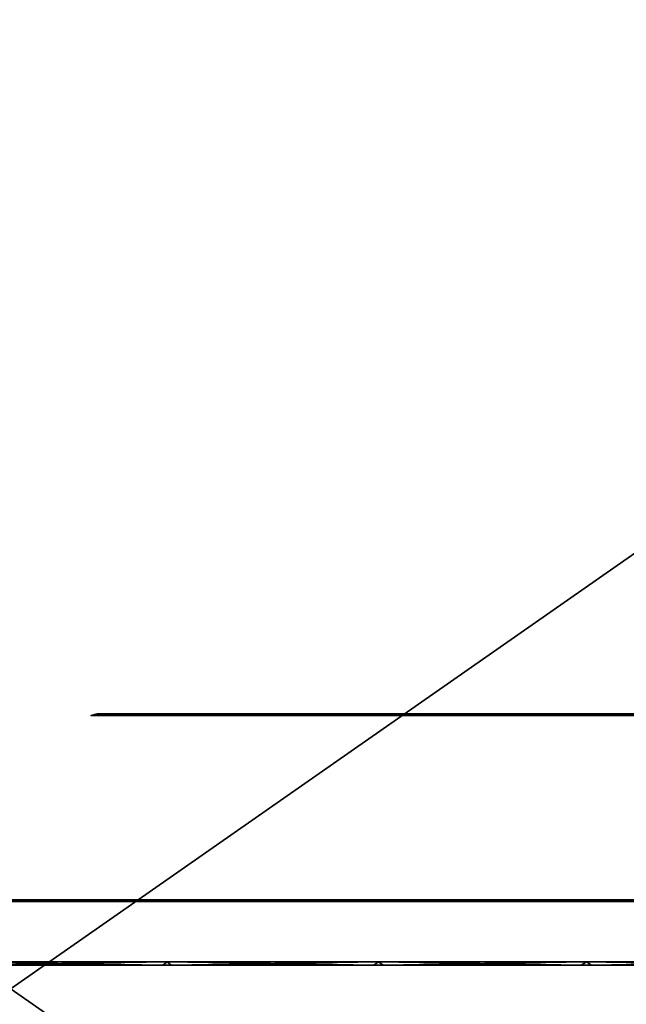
# Model space of a CAD drawing. Extents: x 0 to 1840, y 0 to 334.
# Tile 66 of 109: x 632 to 681, y 165 to 245. Entities that reach past the tile are written whole.
import ezdxf

# ---------------------------------------------------------------- set-up
doc = ezdxf.new("R2010")
doc.units = 0
doc.layers.get('0').update_dxf_attribs({"color": 13, "linetype": 'CONTINUOUS'})

# ---------------------------------------------------------------- blocks, each defined once
blk = doc.blocks.new('DIFFERENCE_4')
for p, q in [((1.249999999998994, 48.99999999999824), (961.2499999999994, 48.99999999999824)), ((961.2500000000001, 0.9999999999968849), (1.249999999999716, 0.9999999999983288))]:
    blk.add_line(p, q)
mesh = blk.add_polyface()
corners = [(1.250000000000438, 49.49999999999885, 0.1339745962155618), (961.2499999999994, 48.99999999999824), (1.249999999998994, 48.99999999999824), (961.2499999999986, 49.49999999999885, 0.1339745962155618)]
mesh.append_faces([[corners[k] for k in face] for face in [(0, 1, 2), (1, 0, 3)]], dxfattribs={"vtx0": -1})
mesh = blk.add_polyface()
corners = [(961.2499999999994, 48.99999999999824), (1.249999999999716, 0.9999999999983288), (1.249999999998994, 48.99999999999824), (961.2500000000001, 0.9999999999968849)]
mesh.append_faces([[corners[k] for k in face] for face in [(0, 1, 2), (1, 0, 3)]], dxfattribs={"vtx0": -1})
mesh = blk.add_polyface()
corners = [(961.2500000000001, 0.9999999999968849), (1.250000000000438, 0.4999999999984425, 0.1339745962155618), (1.249999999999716, 0.9999999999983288), (961.2500000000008, 0.4999999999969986, 0.1339745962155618)]
mesh.append_faces([[corners[k] for k in face] for face in [(0, 1, 2), (1, 0, 3)]], dxfattribs={"vtx0": -1})
blk = doc.blocks.new('GROUP_2')
for p, q in [((-4.160411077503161, 49.23204965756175, 0.1339745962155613), (-3.51866957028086, 48.96409931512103)), ((-3.904775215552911, 49.42820292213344, 0.1339745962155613), (-3.484418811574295, 48.99038044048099)), ((-3.535795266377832, 49.50000000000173, 0.1339745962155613), (-3.434981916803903, 49.00000000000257)), ((-3.528556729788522, 48.92819863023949), (-4.234205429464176, 48.96409931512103, 0.1339745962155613)), ((-3.528556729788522, 48.92819863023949), (-3.51866957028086, 48.96409931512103)), ((1.296006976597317, 1.071801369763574), (-3.528556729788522, 48.92819863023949)), ((-3.51866957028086, 48.96409931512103), (-3.484418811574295, 48.99038044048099)), ((-3.484418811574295, 48.99038044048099), (-3.434981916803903, 49.00000000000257)), ((-3.434981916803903, 49.00000000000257), (1230.764833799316, 49.00000000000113))]:
    blk.add_line(p, q)
mesh = blk.add_polyface()
corners = [(-4.160411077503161, 49.23204965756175, 0.1339745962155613), (-3.528556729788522, 48.92819863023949), (-4.234205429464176, 48.96409931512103, 0.1339745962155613), (-3.51866957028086, 48.96409931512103)]
mesh.append_faces([[corners[k] for k in face] for face in [(0, 1, 2), (1, 0, 3)]], dxfattribs={"vtx0": -1})
mesh = blk.add_polyface()
corners = [(-3.904775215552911, 49.42820292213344, 0.1339745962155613), (-3.51866957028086, 48.96409931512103), (-4.160411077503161, 49.23204965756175, 0.1339745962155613), (-3.484418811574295, 48.99038044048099)]
mesh.append_faces([[corners[k] for k in face] for face in [(0, 1, 2), (1, 0, 3)]], dxfattribs={"vtx0": -1})
mesh = blk.add_polyface()
corners = [(-3.535795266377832, 49.50000000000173, 0.1339745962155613), (-3.484418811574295, 48.99038044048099), (-3.904775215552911, 49.42820292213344, 0.1339745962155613), (-3.434981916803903, 49.00000000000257)]
mesh.append_faces([[corners[k] for k in face] for face in [(0, 1, 2), (1, 0, 3)]], dxfattribs={"vtx0": -1})
mesh = blk.add_polyface()
corners = [(1230.764833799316, 49.50000000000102, 0.1339745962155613), (-3.434981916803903, 49.00000000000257), (-3.535795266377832, 49.50000000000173, 0.1339745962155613), (1230.764833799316, 49.00000000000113)]
mesh.append_faces([[corners[k] for k in face] for face in [(0, 1, 2), (1, 0, 3)]], dxfattribs={"vtx0": -1})
mesh = blk.add_polyface()
corners = [(-3.528556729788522, 48.92819863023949), (0.5975968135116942, 1.035900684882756, 0.1339745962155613), (-4.234205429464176, 48.96409931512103, 0.1339745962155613), (1.296006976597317, 1.071801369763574)]
mesh.append_faces([[corners[k] for k in face] for face in [(0, 1, 2), (1, 0, 3)]], dxfattribs={"vtx0": -1})
mesh = blk.add_polyface()
corners = [(-3.51866957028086, 48.96409931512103), (1.296006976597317, 1.071801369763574), (-3.528556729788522, 48.92819863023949), (-3.484418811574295, 48.99038044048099), (-3.434981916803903, 49.00000000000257), (1230.764833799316, 49.00000000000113), (1.31313267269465, 1.035900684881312), (1.35268240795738, 1.009619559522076), (1.404058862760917, 0.9999999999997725), (1230.764833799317, 0.9999999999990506)]
mesh.append_faces([[corners[k] for k in face] for face in [(0, 1, 2), (8, 5, 9)]], dxfattribs={"vtx0": -1})
mesh.append_faces([[corners[k] for k in face] for face in [(1, 5, 6), (6, 5, 7), (7, 5, 8)]], dxfattribs={"vtx0": -1, "vtx1": -1})
mesh.append_faces([[corners[k] for k in face] for face in [(1, 0, 3), (1, 3, 4), (1, 4, 5)]], dxfattribs={"vtx0": -1, "vtx2": -1})
blk = doc.blocks.new('GROUP_19')
mesh = blk.add_polyface()
corners = [(448.9999999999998, 314), (1.000000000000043, 0.9999999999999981), (1.000000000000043, 314), (448.9999999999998, 0.9999999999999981)]
mesh.append_faces([[corners[k] for k in face] for face in [(0, 1, 2), (1, 0, 3)]], dxfattribs={"vtx0": -1})
mesh = blk.add_polyface()
corners = [(448.9999999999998, 0.9999999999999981, 5.999999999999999), (1.000000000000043, 314, 5.999999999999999), (1.000000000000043, 0.9999999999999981, 5.999999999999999), (448.9999999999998, 314, 5.999999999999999)]
mesh.append_faces([[corners[k] for k in face] for face in [(0, 1, 2), (1, 0, 3)]], dxfattribs={"vtx0": -1})
blk = doc.blocks.new('GROUP_8')
for p, q in [((460.8226852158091, 1639.610048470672), (478.1398293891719, 1633.940584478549)), ((478.1398293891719, 1633.940584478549), (478.4725853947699, 1634.883871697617, 0.2679491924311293)), ((477.8070733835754, 1632.99729725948, 0.2679491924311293), (478.1398293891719, 1633.940584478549)), ((478.1398293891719, 1633.940584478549), (495.1812941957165, 1627.4896324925)), ((495.1812941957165, 1627.4896324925), (495.5565941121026, 1628.416814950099, 0.2679491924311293)), ((494.805994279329, 1626.562450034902, 0.2679491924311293), (495.1812941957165, 1627.4896324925)), ((495.1812941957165, 1627.4896324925), (511.9118331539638, 1620.270534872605)), ((511.9118331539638, 1620.270534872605), (512.328900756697, 1621.179694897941, 0.2679491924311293)), ((511.4947655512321, 1619.361374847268, 0.2679491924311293), (511.9118331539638, 1620.270534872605)), ((511.9118331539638, 1620.270534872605), (528.2968428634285, 1612.298222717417))]:
    blk.add_line(p, q)
mesh = blk.add_polyface()
corners = [(461.1122090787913, 1640.567489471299, 0.2679491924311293), (478.1398293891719, 1633.940584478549), (460.8226852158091, 1639.610048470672), (478.4725853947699, 1634.883871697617, 0.2679491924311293)]
mesh.append_faces([[corners[k] for k in face] for face in [(0, 1, 2), (1, 0, 3)]], dxfattribs={"vtx0": -1})
mesh = blk.add_polyface()
corners = [(460.8226852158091, 1639.610048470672), (477.8070733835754, 1632.99729725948, 0.2679491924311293), (460.533161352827, 1638.652607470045, 0.2679491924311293), (478.1398293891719, 1633.940584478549)]
mesh.append_faces([[corners[k] for k in face] for face in [(0, 1, 2), (1, 0, 3)]], dxfattribs={"vtx0": -1})
mesh = blk.add_polyface()
corners = [(478.4725853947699, 1634.883871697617, 0.2679491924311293), (495.1812941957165, 1627.4896324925), (478.1398293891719, 1633.940584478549), (495.5565941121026, 1628.416814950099, 0.2679491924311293)]
mesh.append_faces([[corners[k] for k in face] for face in [(0, 1, 2), (1, 0, 3)]], dxfattribs={"vtx0": -1})
mesh = blk.add_polyface()
corners = [(478.1398293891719, 1633.940584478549), (494.805994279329, 1626.562450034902, 0.2679491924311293), (477.8070733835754, 1632.99729725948, 0.2679491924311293), (495.1812941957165, 1627.4896324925)]
mesh.append_faces([[corners[k] for k in face] for face in [(0, 1, 2), (1, 0, 3)]], dxfattribs={"vtx0": -1})
mesh = blk.add_polyface()
corners = [(495.5565941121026, 1628.416814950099, 0.2679491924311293), (511.9118331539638, 1620.270534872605), (495.1812941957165, 1627.4896324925), (512.328900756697, 1621.179694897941, 0.2679491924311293)]
mesh.append_faces([[corners[k] for k in face] for face in [(0, 1, 2), (1, 0, 3)]], dxfattribs={"vtx0": -1})
mesh = blk.add_polyface()
corners = [(495.1812941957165, 1627.4896324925), (511.4947655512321, 1619.361374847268, 0.2679491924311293), (494.805994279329, 1626.562450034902, 0.2679491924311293), (511.9118331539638, 1620.270534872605)]
mesh.append_faces([[corners[k] for k in face] for face in [(0, 1, 2), (1, 0, 3)]], dxfattribs={"vtx0": -1})
mesh = blk.add_polyface()
corners = [(512.328900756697, 1621.179694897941, 0.2679491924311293), (528.2968428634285, 1612.298222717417), (511.9118331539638, 1620.270534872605), (528.7548155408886, 1613.187479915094, 0.2679491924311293)]
mesh.append_faces([[corners[k] for k in face] for face in [(0, 1, 2), (1, 0, 3)]], dxfattribs={"vtx0": -1})
mesh = blk.add_polyface()
corners = [(511.9118331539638, 1620.270534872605), (527.8388701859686, 1611.408965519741, 0.2679491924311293), (511.4947655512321, 1619.361374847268, 0.2679491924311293), (528.2968428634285, 1612.298222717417)]
mesh.append_faces([[corners[k] for k in face] for face in [(0, 1, 2), (1, 0, 3)]], dxfattribs={"vtx0": -1})
blk = doc.blocks.new('GROUP_1')
for p, q in [((0.8802564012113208, 49.23204965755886, 0.1339745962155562), (1.521997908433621, 48.96409931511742)), ((1.135892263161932, 49.42820292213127, 0.1339745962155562), (1.556248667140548, 48.99038044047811)), ((1.504872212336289, 49.49999999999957, 0.1339745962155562), (1.60568556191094, 48.99999999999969)), ((166.6517552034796, 48.99999999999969), (166.6517552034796, 49.49999999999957, 0.133974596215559)), ((167.0018639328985, 49.43301270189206, 0.1339745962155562), (166.6517552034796, 48.99999999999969)), ((167.2581613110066, 49.24999999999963, 0.1339745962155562), (166.6517552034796, 48.99999999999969)), ((0.8064620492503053, 48.96409931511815, 0.1339745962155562), (1.512110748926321, 48.92819863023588)), ((1.512110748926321, 48.92819863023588), (1.521997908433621, 48.96409931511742)), ((1.512110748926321, 48.92819863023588), (6.336674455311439, 1.071801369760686)), ((1.521997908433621, 48.96409931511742), (1.556248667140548, 48.99038044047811)), ((1.556248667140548, 48.99038044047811), (1.60568556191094, 48.99999999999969)), ((1.60568556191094, 48.99999999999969), (166.6517552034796, 48.99999999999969)), ((166.6517552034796, 48.99999999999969), (166.6517552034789, 0.9999999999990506)), ((167.3519726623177, 48.99999999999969, 0.1339745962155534), (166.6517552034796, 48.99999999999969))]:
    blk.add_line(p, q)
mesh = blk.add_polyface()
corners = [(0.8802564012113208, 49.23204965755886, 0.1339745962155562), (1.512110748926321, 48.92819863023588), (0.8064620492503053, 48.96409931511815, 0.1339745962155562), (1.521997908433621, 48.96409931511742)]
mesh.append_faces([[corners[k] for k in face] for face in [(0, 1, 2), (1, 0, 3)]], dxfattribs={"vtx0": -1})
mesh = blk.add_polyface()
corners = [(1.135892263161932, 49.42820292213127, 0.1339745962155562), (1.521997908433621, 48.96409931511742), (0.8802564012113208, 49.23204965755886, 0.1339745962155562), (1.556248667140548, 48.99038044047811)]
mesh.append_faces([[corners[k] for k in face] for face in [(0, 1, 2), (1, 0, 3)]], dxfattribs={"vtx0": -1})
mesh = blk.add_polyface()
corners = [(1.504872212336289, 49.49999999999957, 0.1339745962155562), (1.556248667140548, 48.99038044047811), (1.135892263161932, 49.42820292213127, 0.1339745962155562), (1.60568556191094, 48.99999999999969)]
mesh.append_faces([[corners[k] for k in face] for face in [(0, 1, 2), (1, 0, 3)]], dxfattribs={"vtx0": -1})
mesh = blk.add_polyface()
corners = [(166.6517552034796, 49.49999999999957, 0.133974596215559), (1.60568556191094, 48.99999999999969), (1.504872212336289, 49.49999999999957, 0.1339745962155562), (166.6517552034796, 48.99999999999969)]
mesh.append_faces([[corners[k] for k in face] for face in [(0, 1, 2), (1, 0, 3)]], dxfattribs={"vtx0": -1})
mesh = blk.add_polyface()
corners = [(167.0018639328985, 49.43301270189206, 0.1339745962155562), (166.6517552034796, 48.99999999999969), (166.6517552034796, 49.49999999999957, 0.133974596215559)]
mesh.append_faces([[corners[k] for k in face] for face in [(0, 1, 2)]])
mesh = blk.add_polyface()
corners = [(167.2581613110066, 49.24999999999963, 0.1339745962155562), (166.6517552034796, 48.99999999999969), (167.0018639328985, 49.43301270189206, 0.1339745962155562)]
mesh.append_faces([[corners[k] for k in face] for face in [(0, 1, 2)]])
mesh = blk.add_polyface()
corners = [(167.3519726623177, 48.99999999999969, 0.1339745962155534), (166.6517552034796, 48.99999999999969), (167.2581613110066, 49.24999999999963, 0.1339745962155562)]
mesh.append_faces([[corners[k] for k in face] for face in [(0, 1, 2)]])
mesh = blk.add_polyface()
corners = [(1.512110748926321, 48.92819863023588), (5.638264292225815, 1.035900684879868, 0.1339745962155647), (0.8064620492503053, 48.96409931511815, 0.1339745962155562), (6.336674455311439, 1.071801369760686)]
mesh.append_faces([[corners[k] for k in face] for face in [(0, 1, 2), (1, 0, 3)]], dxfattribs={"vtx0": -1})
mesh = blk.add_polyface()
corners = [(1.521997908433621, 48.96409931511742), (6.336674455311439, 1.071801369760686), (1.512110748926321, 48.92819863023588), (1.556248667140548, 48.99038044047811), (1.60568556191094, 48.99999999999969), (166.6517552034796, 48.99999999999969), (6.353800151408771, 1.035900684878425), (6.393349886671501, 1.00961955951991), (6.44472634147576, 0.9999999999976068), (166.6517552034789, 0.9999999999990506)]
mesh.append_faces([[corners[k] for k in face] for face in [(0, 1, 2), (8, 5, 9)]], dxfattribs={"vtx0": -1})
mesh.append_faces([[corners[k] for k in face] for face in [(1, 5, 6), (6, 5, 7), (7, 5, 8)]], dxfattribs={"vtx0": -1, "vtx1": -1})
mesh.append_faces([[corners[k] for k in face] for face in [(1, 0, 3), (1, 3, 4), (1, 4, 5)]], dxfattribs={"vtx0": -1, "vtx2": -1})
mesh = blk.add_polyface()
corners = [(166.6517552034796, 48.99999999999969), (167.3519726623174, 0.9999999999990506, 0.133974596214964), (166.6517552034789, 0.9999999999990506), (167.3519726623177, 48.99999999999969, 0.1339745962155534)]
mesh.append_faces([[corners[k] for k in face] for face in [(0, 1, 2), (1, 0, 3)]], dxfattribs={"vtx0": -1})
blk = doc.blocks.new('GROUP_29')
for name, p, xscale, rotation in [('DIFFERENCE_4', (123.0156059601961, 1762.087214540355, 160.6115945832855), 0.7999999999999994, 339.6), ('GROUP_2', (687.1547296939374, 6.015274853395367, 145.6115945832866), 0.714063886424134, 85.89999999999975), ('GROUP_1', (686.8973847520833, 2.425127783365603, 160.6115945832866), 0.714063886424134, 85.89999999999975)]:
    blk.add_blockref(name, p, dxfattribs=dict(xscale=xscale, rotation=rotation))
blk.add_blockref('GROUP_8', (165.6015879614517, 0.4791603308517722, 165.6115945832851))
at = {"extrusion": (0, 1, -4.996003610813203e-16), "rotation": 180}
blk.add_blockref('GROUP_19', (-406.1191888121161, 325.2693190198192), dxfattribs=at)

msp = doc.modelspace()

# ---------------------------------------------------------------- block references
at = {"extrusion": (0, -1, -4.996003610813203e-16)}
msp.add_blockref('GROUP_29', (0, -1.670141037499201e-13, -334.2954024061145), dxfattribs=at)

doc.saveas('drawing.dxf')
